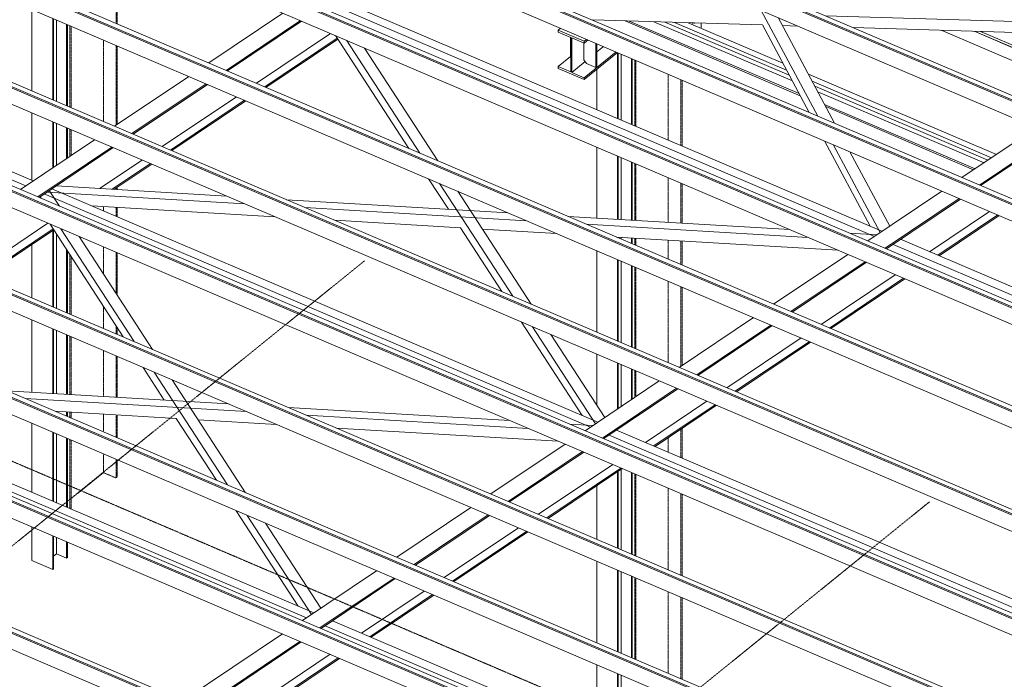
# Model space of a CAD drawing. Header units: millimetres. Extents: x -1190408159 to 361788912, y -2544212749 to 93633750.
# Tile 57 of 69: x 218050 to 227219, y -5207 to 934. Entities that reach past the tile are written whole.
import ezdxf

# ---------------------------------------------------------------- set-up
doc = ezdxf.new("R2010")
doc.units = ezdxf.units.MM
for name, pattern in [('XKITLINE00', [0]), ('XKITLINE01', [4, 1, -1, 1, -1]), ('XKITLINE03', [6, 3, -1, 1, -1])]:
    doc.linetypes.add(name, pattern=pattern)
doc.layers.add('Mřížka', color=4, linetype='Continuous', lineweight=0)
doc.layers.add('Položka', color=2, linetype='Continuous', lineweight=0)

msp = doc.modelspace()

# ---------------------------------------------------------------- linework, layer by layer
at = {"layer": 'Mřížka', "color": 0, "linetype": 'XKITLINE03', "lineweight": 0}
for p, q in [((209532.31537, 430.29224), (236173.25109, -10946.73813)), ((206994.12997, -12853.14925), (221262.61078, -1309.69802)), ((212252.74164, -15098.84307), (226521.22245, -3555.39183))]:
    msp.add_line(p, q, dxfattribs=at)
at = {"layer": 'Položka', "color": 0, "linetype": 'XKITLINE00', "lineweight": 0}
for p, q in [((232986.80062, -2258.18156), (209581.93361, 7736.88338)), ((232987.61943, -2246.2491), (209582.75243, 7748.81585)), ((209620.76884, 7774.33928), (233025.63585, -2220.72567)), ((233010.60473, -2419.44532), (209605.73772, 7575.61963)), ((232110.31753, -2835.25144), (208705.45053, 7159.81351)), ((208743.46694, 7185.33694), (232148.33395, -2809.72801)), ((232109.49872, -2847.1839), (208704.63171, 7147.88105)), ((232133.30283, -3008.44765), (208728.43582, 6986.61729)), ((231232.19682, -3436.18624), (207827.32981, 6558.87871)), ((231233.01564, -3424.25377), (207828.14863, 6570.81117)), ((207866.16504, 6596.3346), (231271.03205, -3398.73034)), ((231256.00093, -3597.44999), (207851.13393, 6397.61496)), ((230354.89492, -4025.18857), (206950.02791, 5969.87637)), ((230355.71374, -4013.25611), (206950.84673, 5981.80884)), ((206988.86314, 6007.33227), (230393.73015, -3987.73268)), ((230378.69903, -4186.45233), (206973.83203, 5808.61262)), ((206111.56125, 5418.32993), (229516.42825, -4576.73502)), ((229477.59302, -4614.19091), (206072.72601, 5380.87404)), ((229478.41184, -4602.25845), (206073.54483, 5392.8065)), ((229501.39713, -4775.45467), (206096.53013, 5219.61028)), ((228600.29112, -5203.19325), (205195.42412, 4791.8717)), ((228601.10994, -5191.26078), (205196.24293, 4803.80416)), ((205234.25935, 4829.32759), (228639.12635, -5165.73735)), ((228624.09524, -5364.457), (205219.22823, 4630.60794)), ((204356.95745, 4240.32526), (227761.82445, -5754.73969)), ((227722.98922, -5792.19558), (204318.12222, 4202.86936)), ((227723.80804, -5780.26312), (204318.94103, 4214.80183)), ((227746.79334, -5953.45934), (204341.92633, 4041.60561)), ((226845.68732, -6381.19792), (203440.82032, 3613.86703)), ((226846.50614, -6369.26546), (203441.63913, 3625.79949)), ((203479.65555, 3651.32292), (226884.52256, -6343.74203)), ((226869.49144, -6542.46168), (203464.62443, 3452.60327)), ((225969.20424, -6958.26779), (202564.33723, 3036.79715)), ((202602.35365, 3062.32058), (226007.22066, -6932.74436)), ((225968.38543, -6970.20026), (202563.51842, 3024.86469)), ((225992.18954, -7131.46401), (202587.32253, 2863.60093)), ((213091.27527, 1605.13135), (218176.24039, -566.40659)), ((213021.09112, 1558.01116), (218106.05624, -613.52678)), ((220994.91943, 1135.25759), (226079.88455, -1036.28034)), ((218164.88631, 270.94897), (218164.88631, 1029.465)), ((220924.73528, 1088.13741), (226009.70039, -1083.40053)), ((225481.7398, 37.24572), (224954.95375, 1020.72611)), ((218359.05043, 188.03104), (218359.05043, 946.54708)), ((218366.10385, 185.01888), (218366.10385, 943.53491)), ((218393.13931, 173.47336), (218393.13931, 931.9894)), ((219811.44838, 531.43821), (220501.994, 995.05625)), ((219973.25181, 462.33994), (220663.79744, 925.95797)), ((219985.09493, 457.28233), (220675.64055, 920.90036)), ((223387.77389, 931.47534), (224965.87618, 884.95286)), ((223687.71267, 922.63314), (225318.7916, 226.07973)), ((223726.37579, 921.49335), (225308.11629, 246.00996)), ((225639.00604, -29.91494), (225112.21999, 953.56545)), ((225553.853, 970.10446), (227461.73015, 913.86021)), ((218487.18756, 133.30999), (218487.18756, 891.82603)), ((218494.24098, 130.29782), (218494.24098, 888.81386)), ((223064.19001, 836.25617), (223087.05865, 854.7573)), ((223306.89517, 732.60876), (223064.19001, 836.25617)), ((223064.19001, 819.26681), (223064.19001, 836.25617)), ((223954.80761, 914.75918), (225245.04373, 363.76293)), ((224056.55266, 911.75973), (225216.95079, 416.21089)), ((224147.92538, 909.06606), (225191.72176, 463.31208)), ((224274.61215, 905.33134), (225156.74214, 528.6171)), ((225401.60803, 71.46605), (224965.8762, 884.95324)), ((225151.90881, 879.46862), (225295.65103, 875.23109)), ((225811.63147, 860.01998), (227719.50862, 803.77574)), ((226631.19474, 835.85925), (227998.60215, 251.90695)), ((226937.44733, 826.83091), (228109.44859, 326.32695)), ((226939.27479, 826.77704), (228110.11003, 326.77103)), ((220254.73029, 342.13435), (220945.27592, 805.75239)), ((220331.50602, 309.34722), (221006.32508, 762.40677)), ((220343.34914, 304.28961), (221012.21122, 753.34977)), ((221673.11942, -263.58972), (220990.78553, 786.31748)), ((221774.83989, -307.02952), (221092.506, 742.87768)), ((223180.89074, 769.42968), (223064.19001, 819.26681)), ((223180.77695, 769.47828), (223180.77695, 588.96696)), ((223180.89074, 447.44092), (223180.89074, 769.42968)), ((223190.19444, 765.45653), (223306.89517, 715.61941)), ((223190.19444, 443.46777), (223190.19444, 765.45653)), ((223329.7638, 751.10989), (223306.89517, 732.60876)), ((223343.50848, 745.24022), (223306.89517, 715.61941)), ((226998.72055, 825.02458), (228131.6261, 341.21647)), ((221944.82395, -379.62133), (221262.49006, 670.28587)), ((223303.34305, 717.13634), (223303.34305, 560.89553)), ((223306.89517, 715.61941), (223306.89517, 732.60876)), ((223416.60545, 488.25623), (223416.60545, 714.0241)), ((223425.42223, 495.38915), (223425.42223, 710.25889)), ((223425.42223, 633.77118), (223487.30207, 683.83306)), ((223180.77695, 591.59893), (223064.19001, 497.27805)), ((223180.77695, 588.96696), (223180.89074, 588.91836)), ((223303.34305, 560.89553), (223327.61356, 526.26028)), ((223604.0028, 633.99593), (223306.89517, 393.63064)), ((223617.74748, 628.12626), (223306.89517, 376.64129)), ((223617.6621, 15.21349), (223617.6621, 628.05719)), ((223624.71552, 12.20132), (223624.71552, 625.15055)), ((223651.75098, 0.65581), (223651.75098, 613.60504)), ((223745.79923, -39.50756), (223745.79923, 573.44167)), ((223752.85265, -42.51973), (223752.85265, 570.4295)), ((223064.19001, 497.27805), (223064.19001, 480.28869)), ((223064.19001, 497.27805), (223180.89074, 447.44092)), ((223064.19001, 480.28869), (223306.89517, 376.64129)), ((223190.19444, 443.46777), (223314.92076, 544.37355)), ((223327.61356, 526.26028), (223416.60545, 488.25623)), ((223416.60545, 488.25623), (223425.42223, 495.38915)), ((223423.49798, 98.13142), (223423.49798, 470.97501)), ((218934.14648, -57.56413), (219624.6921, 406.05391)), ((223306.89517, 393.63064), (223190.19444, 443.46777)), ((223306.89517, 376.64129), (223306.89517, 393.63064)), ((225394.14016, 427.23611), (227145.65007, -320.74743)), ((219095.94991, -126.6624), (219786.49554, 336.95564)), ((219107.79303, -131.72001), (219798.33865, 331.89803)), ((225429.11978, 361.93109), (227099.79649, -351.53257)), ((225454.3488, 314.8299), (227066.72463, -373.73633)), ((219377.42839, -246.86798), (220067.97402, 216.75006)), ((219454.20412, -279.65511), (220144.74975, 183.96293)), ((225482.44174, 262.38194), (227029.89857, -398.46059)), ((219466.04724, -284.71272), (220156.59286, 178.90532)), ((225545.5143, 144.62897), (226947.21894, -453.96998)), ((225556.18962, 124.69874), (226933.22503, -463.3652)), ((218164.88631, -561.55782), (218164.88631, 65.81027)), ((218359.05043, -443.67171), (218359.05043, -17.10765)), ((218366.10385, -438.93619), (218366.10385, -20.11982)), ((218393.13931, -420.78514), (218393.13931, -31.66534)), ((218487.18756, -357.6431), (218487.18756, -71.82871)), ((218494.24098, -352.90758), (218494.24098, -74.84087)), ((226824.66384, -536.25094), (227515.20947, -72.6329)), ((218056.84458, -646.56647), (218747.3902, -182.94843)), ((226986.46728, -605.34921), (227677.0129, -141.73117)), ((226998.31039, -610.40682), (227688.85602, -146.78878)), ((218218.64802, -715.66474), (218909.19364, -252.0467)), ((218230.49113, -720.72235), (218921.03675, -257.10431)), ((223423.49798, -913.38416), (223423.49798, -252.57408)), ((225969.7665, -989.25435), (225544.07595, -194.51367)), ((226062.87448, -1047.70055), (225624.20772, -228.734)), ((223617.6621, -924.92727), (223617.6621, -335.49201)), ((223624.71552, -925.34659), (223624.71552, -338.50418)), ((223651.75098, -926.95386), (223651.75098, -350.04969)), ((226152.0856, -987.80605), (225781.47397, -295.89466)), ((218794.56146, -638.19278), (219190.67212, -372.25228)), ((218909.95467, -645.05293), (219267.44785, -405.03941)), ((218927.75476, -646.11115), (219279.29096, -410.09702)), ((223745.79923, -932.54505), (223745.79923, -390.21306)), ((223752.85265, -932.96438), (223752.85265, -393.22523)), ((222042.04562, -831.25649), (221857.65485, -547.53441)), ((218349.88694, -640.56247), (223434.85206, -2812.10041)), ((218389.30202, -614.10001), (219978.18301, -708.55936)), ((222641.70921, -1640.88141), (221959.37532, -590.97421)), ((218249.97864, -729.0445), (218240.29209, -714.14218)), ((218279.70279, -687.68266), (223364.66791, -2859.22059)), ((218303.80162, -671.5032), (220148.16706, -781.15117)), ((218419.97519, -801.64165), (218325.78945, -656.74103)), ((222811.69327, -1713.47322), (222129.35938, -663.56602)), ((225947.36194, -1125.25327), (226637.90757, -661.63524)), ((226109.16538, -1194.35154), (226799.711, -730.73351)), ((218720.87674, -798.99393), (220427.53424, -900.45512)), ((220536.23099, -741.73545), (222599.65611, -864.40657)), ((220706.21504, -814.32726), (222769.64017, -936.99838)), ((226121.00849, -1199.40916), (226811.55412, -735.79112)), ((223157.70409, -897.58265), (225221.12921, -1020.25377)), ((226523.16646, -1225.5842), (227081.18948, -850.93909)), ((226599.94219, -1258.37133), (227157.96521, -883.72622)), ((226611.78531, -1263.42894), (227169.80833, -888.78383)), ((217622.8246, -1424.87266), (218313.37022, -961.25462)), ((219015.29701, -2019.52898), (218332.81332, -969.55781)), ((220985.58223, -933.63121), (222153.71151, -1003.07678)), ((222539.98874, -1597.44161), (222153.71151, -1003.07681)), ((223327.68815, -970.17446), (225391.11327, -1092.84558)), ((217699.60033, -1457.65979), (218361.31132, -1013.40072)), ((217711.44344, -1462.7174), (218367.19811, -1022.45729)), ((218359.05043, -1739.27842), (218359.05043, -1027.92747)), ((218366.10385, -1742.29059), (218366.10385, -1023.19195)), ((218393.13931, -1753.8361), (218393.13931, -1062.3667)), ((219117.03827, -2062.97766), (218434.55458, -1013.00649)), ((219287.03482, -2135.57481), (218604.55114, -1085.60363)), ((222357.89618, -1015.2156), (223049.00735, -1056.30233)), ((223607.05533, -1089.47842), (225670.48045, -1212.14953)), ((223617.6621, -1094.00804), (223617.6621, -1090.10899)), ((223624.71552, -1097.02021), (223624.71552, -1090.52832)), ((223651.75098, -1108.56572), (223651.75098, -1092.13558)), ((223745.79923, -1148.7291), (223745.79923, -1097.72677)), ((223752.85265, -1151.74126), (223752.85265, -1098.1461)), ((225779.1772, -1053.42986), (226031.95731, -1068.4577)), ((218164.88631, -1656.36049), (218164.88631, -1158.28524)), ((226183.34694, -1157.55641), (231430.1155, -3398.19262)), ((226253.5311, -1110.43622), (231500.29965, -3351.07243)), ((218487.18756, -1793.99947), (218487.18756, -1207.05579)), ((218494.24098, -1797.01164), (218494.24098, -1217.90717)), ((223423.49798, -1974.74485), (223423.49798, -1216.22882)), ((225070.06005, -1714.25561), (225760.60567, -1250.63757)), ((223617.6621, -2057.66277), (223617.6621, -1299.14674)), ((223624.71552, -2060.67494), (223624.71552, -1302.15891)), ((223651.75098, -2072.22046), (223651.75098, -1313.70442)), ((223745.79923, -2112.38383), (223745.79923, -1353.86779)), ((223752.85265, -2115.39599), (223752.85265, -1356.87996)), ((225231.86348, -1783.35388), (225922.4091, -1319.73584)), ((225243.7066, -1788.41149), (225934.25222, -1324.79345)), ((225513.34196, -1903.55946), (226203.88758, -1439.94143)), ((225590.11769, -1936.34659), (226280.66331, -1472.72856)), ((225601.9608, -1941.4042), (226292.50643, -1477.78617)), ((218164.88631, -2533.68356), (218164.88631, -1861.49919)), ((223288.88207, -2749.76382), (222724.52418, -1881.38629)), ((223412.59496, -2827.04336), (222826.24464, -1924.82609)), ((224192.75815, -2303.25795), (224883.30377, -1839.63991)), ((224354.56158, -2372.35622), (225045.10721, -1908.73818)), ((224366.4047, -2377.41383), (225056.95032, -1913.79579)), ((218359.05043, -2545.23184), (218359.05043, -1944.41712)), ((218366.10385, -2545.65136), (218366.10385, -1947.42928)), ((218393.13931, -2547.25934), (218393.13931, -1958.9748)), ((218487.18756, -2552.85304), (218487.18756, -1999.13817)), ((218494.24098, -2553.27256), (218494.24098, -2002.15034)), ((223498.09536, -2769.64016), (222996.2287, -1997.4179)), ((224636.04006, -2492.5618), (225326.58568, -2028.94376)), ((224712.81579, -2525.34893), (225403.36141, -2061.73089)), ((224724.65891, -2530.40654), (225415.20453, -2066.7885)), ((224857.13635, -7716.26989), (211864.32045, -2167.6787)), ((224857.95517, -7704.33742), (211865.13926, -2155.74623)), ((211903.15568, -2130.22281), (224895.97158, -7678.81399)), ((223423.49798, -2654.85716), (223423.49798, -2179.88355)), ((223617.6621, -2689.36553), (223617.6621, -2262.80147)), ((223624.71552, -2684.63001), (223624.71552, -2265.81364)), ((223651.75098, -2666.47896), (223651.75098, -2277.35915)), ((224880.94046, -7877.53364), (211888.12456, -2328.94245)), ((219397.13767, -2606.97407), (219199.87296, -2303.49097)), ((219984.0979, -3396.91082), (219301.61421, -2346.93964)), ((223745.79923, -2603.33691), (223745.79923, -2317.52252)), ((223752.85265, -2598.60139), (223752.85265, -2320.53469)), ((215634.9584, -2463.3093), (220719.92352, -4634.84723)), ((215705.14255, -2416.18911), (220790.10767, -4587.72705)), ((220154.09446, -3469.50797), (219471.61077, -2419.53679)), ((223315.45625, -2892.26028), (224006.00187, -2428.64225)), ((217930.01737, -2519.71428), (219993.59223, -2642.44934)), ((223477.25968, -2961.35856), (224167.80531, -2497.74052)), ((223489.1028, -2966.41617), (224179.64842, -2502.79813)), ((218100.01392, -2592.31142), (220163.58878, -2715.04649)), ((223878.13397, -3001.40426), (224449.28378, -2617.9461)), ((223954.9097, -3034.19139), (224526.05952, -2650.73323)), ((223966.75282, -3039.249), (224537.90263, -2655.79084)), ((218379.40188, -2711.62425), (219508.82402, -2778.79879)), ((218393.13931, -2717.49083), (218393.13931, -2712.44131)), ((218487.18756, -2757.6542), (218487.18756, -2718.03501)), ((218494.24098, -2760.66637), (218494.24098, -2718.45453)), ((220551.68071, -2675.64272), (222615.25556, -2798.37779)), ((220721.67725, -2748.23987), (222785.25211, -2870.97493)), ((218164.88631, -3466.62441), (218164.88631, -2825.15392)), ((219882.35664, -3353.46214), (219508.82403, -2778.79863)), ((219713.02639, -2790.94412), (220442.97674, -2834.35931)), ((223173.34404, -2831.57117), (223386.92957, -2844.27457)), ((218359.05043, -3549.54234), (218359.05043, -2908.07185)), ((218366.10385, -3552.55451), (218366.10385, -2911.08402)), ((218393.13931, -3564.10002), (218393.13931, -2922.62953)), ((221001.06522, -2867.5527), (223064.64008, -2990.28776)), ((223538.31446, -2933.37648), (228785.08301, -5174.01268)), ((223608.49861, -2886.25629), (228855.26716, -5126.8925)), ((218487.18756, -3604.26339), (218487.18756, -2962.7929)), ((218494.24098, -3607.27556), (218494.24098, -2965.80507)), ((222438.15435, -3481.26262), (223128.69997, -3017.64458)), ((222599.95778, -3550.36089), (223290.50341, -3086.74285)), ((222611.8009, -3555.4185), (223302.34652, -3091.80046)), ((222881.43626, -3670.56647), (223571.98189, -3206.94844)), ((222958.21199, -3703.3536), (223648.75762, -3239.73557)), ((222970.05511, -3708.41121), (223660.60073, -3244.79318)), ((223617.6621, -3984.97224), (223617.6621, -3273.62129)), ((223624.71552, -3987.9844), (223624.71552, -3268.88577)), ((223651.75098, -3999.52992), (223651.75098, -3250.73472)), ((223745.79923, -4039.69329), (223745.79923, -3281.17725)), ((223752.85265, -4042.70546), (223752.85265, -3284.18942)), ((223423.49798, -3902.05431), (223423.49798, -3403.97906)), ((220644.10318, -4525.37573), (220066.93259, -3637.42413)), ((221560.85245, -4070.26496), (222251.39807, -3606.64692)), ((220767.84611, -4602.673), (220168.67385, -3680.8728)), ((220853.34346, -4545.27185), (220338.6704, -3753.46995)), ((221722.65588, -4139.36323), (222413.20151, -3675.74519)), ((221734.499, -4144.42084), (222425.04462, -3680.8028)), ((218164.88631, -4100.31989), (218164.88631, -3788.80865)), ((222004.13436, -4259.56881), (222694.67999, -3795.95077)), ((222080.91009, -4292.35594), (222771.45572, -3828.7379)), ((222092.75321, -4297.41355), (222783.29883, -3833.79551)), ((218359.05043, -4183.23781), (218359.05043, -3871.72658)), ((218366.10385, -4177.53147), (218366.10385, -3874.73875)), ((218393.13931, -4039.40926), (218393.13931, -3886.28426)), ((218487.18756, -4079.57263), (218487.18756, -3926.44763)), ((218494.24098, -4073.86629), (218494.24098, -3929.4598)), ((218164.88631, -4100.31989), (218359.05043, -4183.23781)), ((218393.13931, -4039.40926), (218366.10385, -4061.28142)), ((218487.18756, -4079.57263), (218393.13931, -4039.40926)), ((218494.24098, -4073.86629), (218487.18756, -4079.57263)), ((223423.49798, -4865.70904), (223423.49798, -4107.19301)), ((218366.10385, -4177.53147), (218359.05043, -4183.23781)), ((220683.55055, -4659.26729), (221374.09617, -4195.64926)), ((223617.6621, -4948.62697), (223617.6621, -4190.11093)), ((223624.71552, -4951.63914), (223624.71552, -4193.1231)), ((223651.75098, -4963.18465), (223651.75098, -4204.66862)), ((220845.35399, -4728.36557), (221535.89961, -4264.74753)), ((220857.1971, -4733.42318), (221547.74272, -4269.80514)), ((223745.79923, -5003.34802), (223745.79923, -4244.83199)), ((223752.85265, -5006.36019), (223752.85265, -4247.84415)), ((221233.38959, -4777.0309), (221817.37809, -4384.95311)), ((221310.16532, -4809.81803), (221894.15382, -4417.74024)), ((221322.00843, -4814.87564), (221905.99693, -4422.79785)), ((220963.75422, -4661.88293), (226210.52278, -6902.51914)), ((220893.57007, -4709.00312), (226140.33862, -6949.63932)), ((219572.30148, -5405.33692), (220496.79427, -4784.65159)), ((219734.10491, -5474.43519), (220658.59771, -4853.74986)), ((219745.94803, -5479.4928), (220670.44082, -4858.80747)), ((220015.58339, -5594.64078), (220940.07619, -4973.95545)), ((220092.35912, -5627.42791), (221016.85192, -5006.74258)), ((220104.20224, -5632.48552), (221028.69503, -5011.80019)), ((223423.49798, -5712.31823), (223423.49798, -5070.84774)), ((223617.6621, -5795.23616), (223617.6621, -5153.76567)), ((223624.71552, -5798.24833), (223624.71552, -5156.77783)), ((223651.75098, -5809.79384), (223651.75098, -5168.32335))]:
    msp.add_line(p, q, dxfattribs=at)
at = {"layer": 'Položka', "color": 0, "linetype": 'XKITLINE01', "lineweight": 0}
for p, q in [((218947.59454, 900.3476), (218947.59454, 1658.86363)), ((218959.35024, 895.32732), (218959.35024, 1653.84335)), ((218518.5115, 119.93308), (218518.5115, 878.44912)), ((218530.2672, 114.9128), (218530.2672, 873.42884)), ((224304.57502, 892.53567), (224318.78181, 904.02921)), ((224316.02892, 887.64428), (224335.66653, 903.53145)), ((224394.54692, 854.11311), (224394.54692, 901.79566)), ((218830.28705, -13.21089), (218830.28705, 745.30515)), ((218947.59454, -48.53538), (218947.59454, 695.2089)), ((218959.35024, -40.64284), (218959.35024, 690.18862)), ((223777.12316, -52.88447), (223777.12316, 560.06476)), ((223788.87886, -57.90475), (223788.87886, 555.04448)), ((224088.89872, -186.02844), (224088.89872, 426.92079)), ((224206.20621, -236.12469), (224206.20621, 376.82454)), ((224217.96191, -241.14497), (224217.96191, 371.80426)), ((218518.5115, -336.61285), (218518.5115, -85.20561)), ((218530.2672, -328.72032), (218530.2672, -90.22589)), ((223777.12316, -934.40727), (223777.12316, -403.58997)), ((223788.87886, -935.10614), (223788.87886, -408.61025)), ((224088.89872, -952.9424), (224088.89872, -536.73394)), ((218947.59454, -647.29063), (218947.59454, -632.79113)), ((218959.35024, -647.98951), (218959.35024, -624.8986)), ((224206.20621, -959.91636), (224206.20621, -586.83019)), ((224217.96191, -960.61523), (224217.96191, -591.85047)), ((218830.28705, -845.71768), (218830.28705, -805.4984)), ((218947.59454, -895.81392), (218947.59454, -812.47235)), ((218959.35024, -900.8342), (218959.35024, -813.17123)), ((223777.12316, -1162.106), (223777.12316, -1099.58899)), ((218830.28705, -1432.88843), (218830.28705, -1182.00432)), ((223788.87886, -1167.12628), (223788.87886, -1100.28787)), ((224088.89872, -1295.24998), (224088.89872, -1118.12412)), ((224206.20621, -1345.34622), (224206.20621, -1125.09808)), ((224217.96191, -1350.3665), (224217.96191, -1125.79696)), ((218518.5115, -1807.37638), (218518.5115, -1255.24629)), ((218530.2672, -1812.39666), (218530.2672, -1273.33192)), ((218947.59454, -1613.36085), (218947.59454, -1232.10056)), ((218959.35024, -1631.44648), (218959.35024, -1237.12084)), ((223777.12316, -2125.76073), (223777.12316, -1367.2447)), ((223788.87886, -2130.78101), (223788.87886, -1372.26498)), ((224088.89872, -2258.90471), (224088.89872, -1500.38867)), ((224206.20621, -2294.22919), (224206.20621, -1550.48492)), ((224217.96191, -2286.33666), (224217.96191, -1555.5052)), ((218830.28705, -1940.52035), (218830.28705, -1734.89929)), ((218947.59454, -1990.6166), (218947.59454, -1915.37171)), ((218518.5115, -2554.71609), (218518.5115, -2012.51508)), ((218959.35024, -1995.63688), (218959.35024, -1933.45734)), ((218530.2672, -2555.41529), (218530.2672, -2017.53536)), ((218830.28705, -2573.25954), (218830.28705, -2145.65905)), ((218947.59454, -2580.23663), (218947.59454, -2195.75529)), ((218959.35024, -2580.93582), (218959.35024, -2200.77557)), ((223777.12316, -2582.30667), (223777.12316, -2330.89943)), ((223788.87886, -2574.41414), (223788.87886, -2335.91971)), ((218518.5115, -2771.03111), (218518.5115, -2719.89806)), ((218530.2672, -2776.05139), (218530.2672, -2720.59725)), ((218830.28705, -2904.17508), (218830.28705, -2738.44151)), ((218947.59454, -2954.27133), (218947.59454, -2745.4186)), ((218959.35024, -2959.29161), (218959.35024, -2746.11779)), ((224206.20621, -3141.50774), (224206.20621, -2878.48495)), ((224217.96191, -3146.52802), (224217.96191, -2870.59242)), ((218518.5115, -3617.6403), (218518.5115, -2976.16981)), ((218530.2672, -3622.66058), (218530.2672, -2981.19009)), ((224088.89872, -3091.4115), (224088.89872, -2957.24277)), ((218830.28705, -3282.49057), (218830.28705, -3109.31378)), ((218947.59454, -3332.58682), (218947.59454, -3159.41003)), ((218959.35024, -3323.07625), (218959.35024, -3164.43031)), ((218530.2672, -3525.2119), (218830.28705, -3282.49057)), ((218830.28705, -3282.49057), (218947.59454, -3332.58682)), ((223777.12316, -4053.0702), (223777.12316, -3294.55416)), ((223788.87886, -4058.09048), (223788.87886, -3299.57444)), ((218947.59454, -3332.58682), (218959.35024, -3323.07625)), ((224088.89872, -4186.21417), (224088.89872, -3427.69813)), ((224206.20621, -4236.31041), (224206.20621, -3477.79438)), ((224217.96191, -4241.33069), (224217.96191, -3482.81466)), ((223777.12316, -5016.72493), (223777.12316, -4258.20889)), ((223788.87886, -5021.74521), (223788.87886, -4263.22917)), ((224088.89872, -5149.8689), (224088.89872, -4391.35287)), ((224206.20621, -5199.96515), (224206.20621, -4441.44911)), ((224217.96191, -5204.98543), (224217.96191, -4446.46939))]:
    msp.add_line(p, q, dxfattribs=at)

doc.saveas('drawing.dxf')
